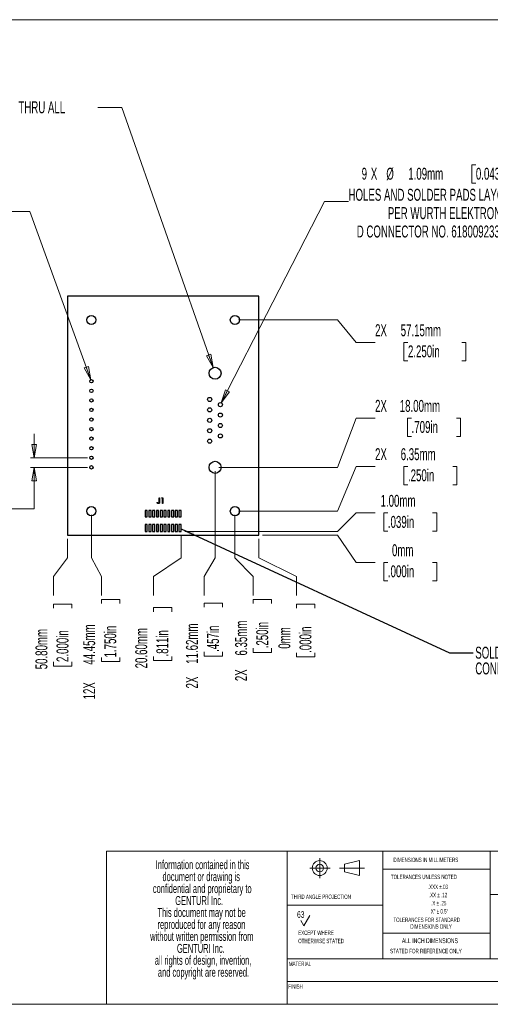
# Model space of a CAD drawing. Header units: millimetres. Extents: x 11 to 423, y 8 to 270.
# Tile 2 of 3: x 158 to 283, y 8 to 270. Entities that reach past the tile are written whole.
import ezdxf

# ---------------------------------------------------------------- set-up
doc = ezdxf.new("R2010")
doc.units = ezdxf.units.MM
doc.styles.add('SLDTEXTSTYLE0', font='TXT', dxfattribs={"width": 0.605})
doc.dimstyles.new('SLDDIMSTYLE0', dxfattribs={"dimtxt": 3.175, "dimasz": 3.556, "dimexe": 0, "dimexo": 0.0625, "dimgap": 0.79375, "dimtad": 0, "dimtih": 1, "dimtoh": 1, "dimdec": 0, "dimrnd": 1e-09, "dimdsep": 46, "dimtxsty": 'SLDTEXTSTYLE0', "dimblk1": 'NONE', "dimblk2": 'NONE', "dimsah": 1, "dimcen": 0.09, "dimadec": 0, "dimazin": 2, "dimtfac": 1, "dimtdec": 0, "dimtofl": 0, "dimtmove": 0, "dimatfit": 3, "dimldrblk": 'NONE', "dimfxl": 1, "dimfrac": 2, "dimtolj": 1, "dimtzin": 12, "dimarcsym": 0})
doc.dimstyles.new('SLDDIMSTYLE1', dxfattribs={"dimtxt": 3.175, "dimasz": 3.556, "dimexe": 0, "dimexo": 0.0625, "dimgap": 0.79375, "dimtad": 0, "dimtih": 1, "dimtoh": 1, "dimrnd": 1e-09, "dimzin": 12, "dimdsep": 46, "dimtxsty": 'SLDTEXTSTYLE0', "dimblk1": 'NONE', "dimblk2": 'NONE', "dimsah": 1, "dimcen": 0.09, "dimadec": 0, "dimazin": 3, "dimtfac": 1, "dimtofl": 0, "dimtmove": 0, "dimatfit": 3, "dimldrblk": 'NONE', "dimfxl": 1, "dimfrac": 2, "dimtolj": 1, "dimtzin": 12, "dimarcsym": 0})
doc.dimstyles.new('SLDDIMSTYLE2', dxfattribs={"dimtxt": 3.175, "dimasz": 3.556, "dimexe": 0, "dimexo": 0.0625, "dimgap": 0.79375, "dimtad": 0, "dimtih": 1, "dimtoh": 1, "dimrnd": 1e-09, "dimzin": 4, "dimdsep": 46, "dimtxsty": 'SLDTEXTSTYLE0', "dimblk1": 'NONE', "dimblk2": 'NONE', "dimsah": 1, "dimcen": 0.09, "dimadec": 0, "dimazin": 1, "dimtfac": 1, "dimtofl": 0, "dimtmove": 0, "dimatfit": 3, "dimldrblk": 'NONE', "dimfxl": 1, "dimfrac": 2, "dimtolj": 1, "dimtzin": 12, "dimarcsym": 0})
doc.dimstyles.new('SLDDIMSTYLE3', dxfattribs={"dimtxt": 3.175, "dimasz": 3.556, "dimexe": 0, "dimexo": 0.0625, "dimgap": 0.79375, "dimtad": 0, "dimtih": 1, "dimtoh": 1, "dimrnd": 1e-09, "dimzin": 4, "dimdsep": 46, "dimtxsty": 'SLDTEXTSTYLE0', "dimblk1": 'NONE', "dimblk2": 'NONE', "dimsah": 1, "dimcen": 0.09, "dimadec": 0, "dimazin": 1, "dimtfac": 1, "dimtofl": 0, "dimtmove": 0, "dimatfit": 3, "dimldrblk": 'NONE', "dimfxl": 1, "dimfrac": 2, "dimtolj": 1, "dimtzin": 12, "dimarcsym": 0})
doc.dimstyles.new('SLDDIMSTYLE4', dxfattribs={"dimtxt": 3.175, "dimasz": 3.556, "dimexe": 0, "dimexo": 0.0625, "dimgap": 0.79375, "dimtad": 0, "dimtih": 1, "dimtoh": 1, "dimdec": 4, "dimrnd": 1e-09, "dimdsep": 46, "dimtxsty": 'SLDTEXTSTYLE0', "dimblk1": 'NONE', "dimblk2": 'CLOSED', "dimsah": 1, "dimcen": 0, "dimadec": 0, "dimazin": 2, "dimtfac": 1, "dimtmove": 0, "dimatfit": 3, "dimldrblk": 'NONE', "dimfxl": 1, "dimfrac": 2, "dimtolj": 1, "dimtzin": 12, "dimarcsym": 0})
doc.dimstyles.new('SLDDIMSTYLE5', dxfattribs={"dimtxt": 3.175, "dimasz": 3.556, "dimexe": 0, "dimexo": 0.0625, "dimgap": 0.79375, "dimtad": 0, "dimtih": 1, "dimtoh": 1, "dimrnd": 1e-09, "dimzin": 12, "dimdsep": 46, "dimtxsty": 'SLDTEXTSTYLE0', "dimblk1": 'CLOSED', "dimblk2": 'CLOSED', "dimsah": 1, "dimcen": 0.09, "dimadec": 0, "dimazin": 3, "dimtfac": 1, "dimtmove": 0, "dimatfit": 0, "dimldrblk": 'CLOSED', "dimfxl": 1, "dimfrac": 2, "dimtolj": 1, "dimtzin": 12, "dimarcsym": 0})
doc.dimstyles.new('SLDDIMSTYLE6', dxfattribs={"dimtxt": 3.175, "dimasz": 3.556, "dimexe": 0, "dimexo": 0.0625, "dimgap": 0.79375, "dimtad": 0, "dimtih": 1, "dimtoh": 1, "dimdec": 4, "dimrnd": 1e-09, "dimzin": 12, "dimdsep": 46, "dimtxsty": 'SLDTEXTSTYLE0', "dimblk1": 'NONE', "dimblk2": 'CLOSED', "dimsah": 1, "dimcen": 0, "dimadec": 0, "dimazin": 3, "dimtfac": 1, "dimtmove": 0, "dimatfit": 3, "dimldrblk": 'NONE', "dimfxl": 1, "dimfrac": 2, "dimtolj": 1, "dimtzin": 12, "dimarcsym": 0})
doc.dimstyles.new('SLDDIMSTYLE7', dxfattribs={"dimtxt": 0.18, "dimasz": 3.556, "dimexe": 0, "dimexo": 0.0625, "dimgap": 0, "dimtad": 0, "dimtih": 1, "dimtoh": 1, "dimdec": 0, "dimrnd": 1e-09, "dimzin": 0, "dimdsep": 46, "dimtxsty": 'Standard', "dimsah": 1, "dimcen": 0.09, "dimadec": 0, "dimazin": 0, "dimtfac": 3.556, "dimtdec": 0, "dimtofl": 0, "dimtmove": 0, "dimatfit": 3, "dimfxl": 1, "dimfrac": 2, "dimtolj": 1, "dimtzin": 0, "dimarcsym": 0})

# ---------------------------------------------------------------- blocks, each defined once
blk = doc.blocks.new('SW_NOTE_1')
at = {"color": 0, "linetype": 'Continuous', "lineweight": 0, "char_height": 2.3813, "attachment_point": 2, "style": 'SLDTEXTSTYLE0'}
for s, insert in [('Information contained in this', (20.2, 3.07)), ('document or drawing is', (19.84, -0.11)), ('confidential and proprietary to', (20.11, -3.28)), ('GENTURI Inc.', (19.29, -6.46)), ('This document may not be', (19.95, -9.63)), ('reproduced for any reason', (19.91, -12.81)), ('without written permission from', (19.99, -15.98)), ('GENTURI Inc.', (19.74, -19.16)), ('all rights of design, invention,', (20.35, -22.33)), ('and copyright are reserved.', (20.44, -25.51))]:
    blk.add_mtext(s, dxfattribs=dict(at, insert=insert))
blk = doc.blocks.new('SW_NOTE_2')
at = {"color": 0, "linetype": 'Continuous', "lineweight": 0, "char_height": 1.1684, "attachment_point": 1, "style": 'SLDTEXTSTYLE0'}
for s, insert in [('EXCEPT WHERE', (0, 1.51)), ('OTHERWISE STATED', (0, -0.66))]:
    blk.add_mtext(s, dxfattribs=dict(at, insert=insert))
blk = doc.blocks.new('SW_NOTE_3')
at = {"color": 0, "linetype": 'Continuous', "lineweight": 0, "char_height": 1.168, "attachment_point": 2, "style": 'SLDTEXTSTYLE0'}
for s, insert in [('.XXX ±.03', (3.56, 1.51)), ('.XX ± .12', (3.58, -0.66)), ('X° ± 0.5°', (3.99, -5)), ('.X ± .25', (3.77, -2.83))]:
    blk.add_mtext(s, dxfattribs=dict(at, insert=insert))
blk = doc.blocks.new('_D')
at = {"color": 7, "linetype": 'Continuous', "lineweight": 18}
for p, q in [((221.11, 126.94), (221.11, 131.94)), ((231.11, 121.94), (221.11, 126.94)), ((231.11, 121.94), (231.11, 116.94)), ((231.12, 113.55), (231.12, 114.64)), ((231.12, 114.64), (235.99, 114.64)), ((235.99, 114.64), (235.99, 113.55)), ((231.12, 101.66), (231.12, 100.57)), ((231.12, 100.57), (235.99, 100.57)), ((235.99, 100.57), (235.99, 101.66))]:
    blk.add_line(p, q, dxfattribs=at)
at = {"color": 7, "linetype": 'Continuous', "lineweight": 18, "char_height": 3.175, "attachment_point": 1, "rotation": 90, "style": 'SLDTEXTSTYLE0'}
for s, insert in [('0mm', (226.3, 102.76)), ('.000in', (231.9, 101.66))]:
    blk.add_mtext(s, dxfattribs=dict(at, insert=insert))
blk = doc.blocks.new('_NONE')
blk = doc.blocks.new('_D_1')
at = {"color": 7, "linetype": 'Continuous', "lineweight": 18}
for p, q in [((214.76, 126.94), (214.76, 138.29)), ((219.64, 121.94), (214.76, 126.94)), ((219.64, 121.94), (219.64, 116.94)), ((219.65, 114.76), (219.65, 115.85)), ((219.65, 115.85), (224.52, 115.85)), ((224.52, 115.85), (224.52, 114.76)), ((219.65, 102.88), (219.65, 101.79)), ((224.52, 101.79), (224.52, 102.88)), ((219.65, 101.79), (224.52, 101.79))]:
    blk.add_line(p, q, dxfattribs=at)
at = {"color": 7, "linetype": 'Continuous', "lineweight": 18, "char_height": 3.175, "attachment_point": 1, "rotation": 90, "style": 'SLDTEXTSTYLE0'}
for s, insert in [('6.35mm', (214.83, 100.94)), ('.250in', (220.43, 102.88)), ('2X', (214.82, 94.15))]:
    blk.add_mtext(s, dxfattribs=dict(at, insert=insert))
blk = doc.blocks.new('_D_2')
at = {"color": 7, "linetype": 'Continuous', "lineweight": 18}
for p, q in [((209.49, 126.94), (209.49, 149.94)), ((206.59, 121.94), (209.49, 126.94)), ((206.59, 121.94), (206.59, 116.94)), ((206.6, 113.8), (206.6, 114.89)), ((206.6, 114.89), (211.47, 114.89)), ((211.47, 114.89), (211.47, 113.8)), ((206.6, 101.91), (206.6, 100.82)), ((206.6, 100.82), (211.47, 100.82)), ((211.47, 100.82), (211.47, 101.91))]:
    blk.add_line(p, q, dxfattribs=at)
at = {"color": 7, "linetype": 'Continuous', "lineweight": 18, "char_height": 3.175, "attachment_point": 1, "rotation": 90, "style": 'SLDTEXTSTYLE0'}
for s, insert in [('11.62mm', (201.77, 98.76)), ('.457in', (207.37, 101.91)), ('2X', (201.77, 92.21))]:
    blk.add_mtext(s, dxfattribs=dict(at, insert=insert))
blk = doc.blocks.new('_D_3')
at = {"color": 7, "linetype": 'Continuous', "lineweight": 18}
for p, q in [((200.51, 126.94), (200.51, 132.94)), ((193.13, 121.94), (200.51, 126.94)), ((193.13, 121.94), (193.13, 116.94)), ((193.13, 112.58), (193.13, 113.67)), ((193.13, 113.67), (198, 113.67)), ((198, 113.67), (198, 112.58)), ((193.13, 100.7), (193.13, 99.61)), ((193.13, 99.61), (198, 99.61)), ((198, 99.61), (198, 100.7))]:
    blk.add_line(p, q, dxfattribs=at)
at = {"color": 7, "linetype": 'Continuous', "lineweight": 18, "char_height": 3.175, "attachment_point": 1, "rotation": 90, "style": 'SLDTEXTSTYLE0'}
for s, insert in [('20.60mm', (188.31, 97.55)), ('.811in', (193.91, 100.7))]:
    blk.add_mtext(s, dxfattribs=dict(at, insert=insert))
blk = doc.blocks.new('_D_4')
at = {"color": 7, "linetype": 'Continuous', "lineweight": 18}
for p, q in [((176.66, 126.94), (176.66, 138.29)), ((179.3, 121.94), (176.66, 126.94)), ((179.3, 121.94), (179.3, 116.94)), ((179.3, 114.76), (179.3, 115.85)), ((179.3, 115.85), (184.18, 115.85)), ((184.18, 115.85), (184.18, 114.76)), ((179.3, 100.45), (179.3, 99.36)), ((184.18, 99.36), (184.18, 100.45)), ((179.3, 99.36), (184.18, 99.36))]:
    blk.add_line(p, q, dxfattribs=at)
at = {"color": 7, "linetype": 'Continuous', "lineweight": 18, "char_height": 3.175, "attachment_point": 1, "rotation": 90, "style": 'SLDTEXTSTYLE0'}
for s, insert in [('44.45mm', (174.48, 98.52)), ('1.750in', (180.08, 100.45)), ('12X', (174.48, 89.3))]:
    blk.add_mtext(s, dxfattribs=dict(at, insert=insert))
blk = doc.blocks.new('_D_5')
at = {"color": 7, "linetype": 'Continuous', "lineweight": 18}
for p, q in [((170.31, 126.94), (170.31, 131.94)), ((166.62, 121.94), (170.31, 126.94)), ((166.62, 121.94), (166.62, 116.94)), ((166.62, 113.55), (166.62, 114.64)), ((166.62, 114.64), (171.5, 114.64)), ((171.5, 114.64), (171.5, 113.55)), ((166.62, 99.24), (166.62, 98.15)), ((166.62, 98.15), (171.5, 98.15)), ((171.5, 98.15), (171.5, 99.24))]:
    blk.add_line(p, q, dxfattribs=at)
at = {"color": 7, "linetype": 'Continuous', "lineweight": 18, "char_height": 3.175, "attachment_point": 1, "rotation": 90, "style": 'SLDTEXTSTYLE0'}
for s, insert in [('50.80mm', (161.8, 97.3)), ('2.000in', (167.4, 99.24))]:
    blk.add_mtext(s, dxfattribs=dict(at, insert=insert))
blk = doc.blocks.new('_D_6')
at = {"color": 7, "linetype": 'Continuous', "lineweight": 18}
for p, q in [((241.98, 132.94), (222.11, 132.94)), ((246.98, 125.69), (241.98, 132.94)), ((246.98, 125.69), (251.98, 125.69)), ((255.38, 125.69), (254.29, 125.69)), ((254.29, 125.69), (254.29, 120.82)), ((267.26, 125.69), (268.35, 125.69)), ((268.35, 125.69), (268.35, 120.82)), ((254.29, 120.82), (255.38, 120.82)), ((268.35, 120.82), (267.26, 120.82))]:
    blk.add_line(p, q, dxfattribs=at)
at = {"color": 7, "linetype": 'Continuous', "lineweight": 18, "char_height": 3.175, "attachment_point": 1, "style": 'SLDTEXTSTYLE0'}
for s, insert in [('0mm', (256.47, 130.51)), ('.000in', (255.38, 124.91))]:
    blk.add_mtext(s, dxfattribs=dict(at, insert=insert))
blk = doc.blocks.new('_D_7')
at = {"color": 7, "linetype": 'Continuous', "lineweight": 18}
for p, q in [((246.98, 138.83), (241.98, 133.94)), ((246.98, 138.83), (251.98, 138.83)), ((255.38, 138.82), (254.29, 138.82)), ((254.29, 138.82), (254.29, 133.95)), ((267.26, 138.82), (268.35, 138.82)), ((268.35, 138.82), (268.35, 133.95)), ((241.98, 133.94), (201.51, 133.94)), ((254.29, 133.95), (255.38, 133.95)), ((268.35, 133.95), (267.26, 133.95))]:
    blk.add_line(p, q, dxfattribs=at)
at = {"color": 7, "linetype": 'Continuous', "lineweight": 18, "char_height": 3.175, "attachment_point": 1, "style": 'SLDTEXTSTYLE0'}
for s, insert in [('1.00mm', (253.44, 143.64)), ('.039in', (255.38, 138.04))]:
    blk.add_mtext(s, dxfattribs=dict(at, insert=insert))
blk = doc.blocks.new('_D_8')
at = {"color": 7, "linetype": 'Continuous', "lineweight": 18}
for p, q in [((246.98, 151.21), (241.98, 139.29)), ((246.98, 151.21), (251.98, 151.21)), ((260.71, 151.2), (259.62, 151.2)), ((259.62, 151.2), (259.62, 146.33)), ((272.6, 151.2), (273.69, 151.2)), ((273.69, 151.2), (273.69, 146.33)), ((259.62, 146.33), (260.71, 146.33)), ((273.69, 146.33), (272.6, 146.33)), ((241.98, 139.29), (215.76, 139.29))]:
    blk.add_line(p, q, dxfattribs=at)
at = {"color": 7, "linetype": 'Continuous', "lineweight": 18, "char_height": 3.175, "attachment_point": 1, "style": 'SLDTEXTSTYLE0'}
for s, insert in [('2X', (251.98, 156.03)), ('6.35mm', (258.78, 156.02)), ('.250in', (260.71, 150.42))]:
    blk.add_mtext(s, dxfattribs=dict(at, insert=insert))
blk = doc.blocks.new('_D_9')
at = {"color": 7, "linetype": 'Continuous', "lineweight": 18}
for p, q in [((246.98, 164.04), (241.98, 150.94)), ((246.98, 164.04), (251.98, 164.04)), ((261.68, 164.03), (260.59, 164.03)), ((260.59, 164.03), (260.59, 159.16)), ((273.56, 164.03), (274.65, 164.03)), ((274.65, 164.03), (274.65, 159.16)), ((260.59, 159.16), (261.68, 159.16)), ((274.65, 159.16), (273.56, 159.16)), ((241.98, 150.94), (210.49, 150.94))]:
    blk.add_line(p, q, dxfattribs=at)
at = {"color": 7, "linetype": 'Continuous', "lineweight": 18, "char_height": 3.175, "attachment_point": 1, "style": 'SLDTEXTSTYLE0'}
for s, insert in [('2X', (251.98, 168.86)), ('18.00mm', (258.53, 168.85)), ('.709in', (261.68, 163.25))]:
    blk.add_mtext(s, dxfattribs=dict(at, insert=insert))
blk = doc.blocks.new('_D_10')
at = {"color": 7, "linetype": 'Continuous', "lineweight": 18}
for p, q in [((241.98, 190.09), (215.76, 190.09)), ((246.98, 184.12), (241.98, 190.09)), ((246.98, 184.12), (251.98, 184.12)), ((260.71, 184.12), (259.62, 184.12)), ((259.62, 184.12), (259.62, 179.24)), ((275.02, 184.12), (276.11, 184.12)), ((276.11, 184.12), (276.11, 179.24)), ((259.62, 179.24), (260.71, 179.24)), ((276.11, 179.24), (275.02, 179.24))]:
    blk.add_line(p, q, dxfattribs=at)
at = {"color": 7, "linetype": 'Continuous', "lineweight": 18, "char_height": 3.175, "attachment_point": 1, "style": 'SLDTEXTSTYLE0'}
for s, insert in [('2X', (251.98, 188.95)), ('57.15mm', (258.78, 188.94)), ('2.250in', (260.71, 183.34))]:
    blk.add_mtext(s, dxfattribs=dict(at, insert=insert))
blk = doc.blocks.new('_CLOSED')
at = {"color": 0, "linetype": 'ByBlock', "lineweight": -2}
for p, q in [((-1, 0.166667), (0, 0)), ((-1, 0.166667), (-1, -0.166667)), ((0, 0), (-1, -0.166667)), ((0, 0), (-1, 0))]:
    blk.add_line(p, q, dxfattribs=at)
blk = doc.blocks.new('_D_11')
at = {"color": 7, "linetype": 'Continuous', "lineweight": 18}
for p, q in [((111.58, 228.62), (110.48, 228.62)), ((110.48, 228.62), (110.48, 223.75)), ((125.89, 228.62), (126.98, 228.62)), ((126.98, 228.62), (126.98, 223.75)), ((110.48, 223.75), (111.58, 223.75)), ((126.98, 223.75), (125.89, 223.75)), ((160.32, 218.87), (153.97, 218.87)), ((176.51, 174.22), (160.32, 218.87))]:
    blk.add_line(p, q, dxfattribs=at)
at = {"color": 7, "linetype": 'Continuous', "lineweight": 18, "xscale": 3.556, "yscale": 3.556, "rotation": 289.9333431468}
blk.add_blockref('_CLOSED', (176.51, 174.22, -0.82), dxfattribs=at)
at = {"color": 7, "linetype": 'Continuous', "lineweight": 18, "attachment_point": 1, "style": 'SLDTEXTSTYLE0'}
for s, insert, char_height in [('10', (78.82, 227.84), 3.175), ('X', (83.67, 227.84), 3.17), ('%%c', (87.8, 227.83), 3.175), ('0.89mm', (93.62, 227.84), 3.175), ('0.035in', (111.58, 227.84), 3.175), ('THRU ALL', (129.26, 227.84), 3.175), ('HOLES AND SOLDER PADS LAYOUT', (76.54, 222.24), 3.175), ('PER TE CONNECTIVITY CONNECTOR', (75.22, 217.37), 3.175), ('NO. 5-1036399-9', (97.75, 212.49), 3.175)]:
    blk.add_mtext(s, dxfattribs=dict(at, insert=insert, char_height=char_height))
blk = doc.blocks.new('_D_12')
at = {"color": 7, "linetype": 'Continuous', "lineweight": 18}
for p, q in [((161.48, 153.48), (161.48, 159.83)), ((175.66, 153.48), (160.48, 153.48)), ((175.66, 150.94), (160.48, 150.94)), ((161.48, 139.96), (161.48, 150.94)), ((137.67, 139.95), (136.58, 139.95)), ((136.58, 139.95), (136.58, 135.08)), ((149.55, 139.95), (150.64, 139.95)), ((150.64, 139.95), (150.64, 135.08)), ((155.13, 139.96), (161.48, 139.96)), ((136.58, 135.08), (137.67, 135.08)), ((150.64, 135.08), (149.55, 135.08))]:
    blk.add_line(p, q, dxfattribs=at)
at = {"color": 7, "linetype": 'Continuous', "lineweight": 18, "xscale": 3.556, "yscale": 3.556}
for p, rotation in [((161.48, 153.48, -0.82), 270), ((161.48, 150.94, -0.82), 90)]:
    blk.add_blockref('_CLOSED', p, dxfattribs=dict(at, rotation=rotation))
at = {"color": 7, "linetype": 'Continuous', "lineweight": 18, "char_height": 3.175, "attachment_point": 1, "style": 'SLDTEXTSTYLE0'}
for s, insert in [('2.54mm', (135.73, 144.77)), ('.100in', (137.67, 139.17))]:
    blk.add_mtext(s, dxfattribs=dict(at, insert=insert))
blk = doc.blocks.new('_D_13')
at = {"color": 7, "linetype": 'Continuous', "lineweight": 18}
for p, q in [((139.59, 248.95), (138.5, 248.95)), ((138.5, 248.95), (138.5, 244.08)), ((153.9, 248.95), (154.99, 248.95)), ((154.99, 248.95), (154.99, 244.08)), ((184.73, 246.51), (178.38, 246.51)), ((208.96, 177.44), (184.73, 246.51)), ((138.5, 244.08), (139.59, 244.08)), ((154.99, 244.08), (153.9, 244.08))]:
    blk.add_line(p, q, dxfattribs=at)
at = {"color": 7, "linetype": 'Continuous', "lineweight": 18, "xscale": 3.556, "yscale": 3.556, "rotation": 289.3315020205}
blk.add_blockref('_CLOSED', (208.96, 177.44, -0.82), dxfattribs=at)
at = {"color": 7, "linetype": 'Continuous', "lineweight": 18, "attachment_point": 1, "style": 'SLDTEXTSTYLE0'}
for s, insert, char_height in [('2', (109.26, 248.17), 3.17), ('X', (111.69, 248.17), 3.17), ('%%c', (115.81, 248.16), 3.175), ('3.20mm', (121.63, 248.17), 3.175), ('0.126in', (139.59, 248.17), 3.175), ('THRU ALL', (157.28, 248.17), 3.175)]:
    blk.add_mtext(s, dxfattribs=dict(at, insert=insert, char_height=char_height))
blk = doc.blocks.new('_D_14')
at = {"color": 7, "linetype": 'Continuous', "lineweight": 18}
for p, q in [((278.75, 231.31), (277.66, 231.31)), ((277.66, 231.31), (277.66, 226.44)), ((293.06, 231.31), (294.15, 231.31)), ((294.15, 231.31), (294.15, 226.44)), ((277.66, 226.44), (278.75, 226.44)), ((294.15, 226.44), (293.06, 226.44)), ((211.16, 168.08), (238.58, 221.56)), ((238.58, 221.56), (244.93, 221.56))]:
    blk.add_line(p, q, dxfattribs=at)
at = {"color": 7, "linetype": 'Continuous', "lineweight": 18, "xscale": 3.556, "yscale": 3.556, "rotation": 242.8609225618}
blk.add_blockref('_CLOSED', (211.16, 168.08, -0.82), dxfattribs=at)
at = {"color": 7, "linetype": 'Continuous', "lineweight": 18, "attachment_point": 1, "style": 'SLDTEXTSTYLE0'}
for s, insert, char_height in [('9', (248.42, 230.53), 3.17), ('X', (250.85, 230.53), 3.17), ('%%c', (254.97, 230.52), 3.175), ('1.09mm', (260.79, 230.53), 3.175), ('0.043in', (278.75, 230.53), 3.175), ('THRU ALL', (296.43, 230.53), 3.175), ('HOLES AND SOLDER PADS LAYOUT', (244.93, 224.93), 3.175), ('PER WURTH ELEKTRONIK', (255.36, 220.06), 3.175), ('D CONNECTOR NO. 618009233821', (247.11, 215.18), 3.175)]:
    blk.add_mtext(s, dxfattribs=dict(at, insert=insert, char_height=char_height))
blk = doc.blocks.new('SW_NOTE_4')
at = {"color": 0, "linetype": 'Continuous', "lineweight": 0, "char_height": 3.175, "attachment_point": 1, "style": 'SLDTEXTSTYLE0'}
for s, insert in [('SOLDER PADS LAYOUT PER MOLEX', (0.53, 1.61)), ('CONNECTOR NO. 52610-1072', (0.53, -2.57))]:
    blk.add_mtext(s, dxfattribs=dict(at, insert=insert))

msp = doc.modelspace()

# ---------------------------------------------------------------- linework, layer by layer
at = {"color": 7, "linetype": 'Continuous', "lineweight": 18}
for p, q in [((10.87306, 269.85291), (423.03369, 269.85291)), ((180.70099, 48.94901), (334.13369, 48.94901)), ((180.70099, 48.94901), (180.70099, 8.30901)), ((228.59669, 20.37401), (228.59669, 48.94901)), ((228.59669, 20.37401), (228.59669, 48.94901)), ((237.27808, 41.85829), (237.27808, 47.14479)), ((253.99669, 20.37401), (253.99669, 48.94901)), ((282.57774, 20.37401), (282.57169, 48.94901)), ((234.63496, 44.50142), (240.08125, 44.50142)), ((242.56458, 44.50142), (249.17265, 44.50142)), ((243.88614, 45.49278), (247.85108, 46.48389)), ((243.88614, 45.49278), (243.88614, 43.51031)), ((247.85108, 46.48389), (247.85108, 42.5192)), ((243.88614, 43.51031), (247.85108, 42.5192)), ((253.99669, 44.19921), (282.57169, 44.19921)), ((282.57169, 37.51901), (334.13369, 37.51901)), ((228.59669, 34.67421), (253.99669, 34.67421)), ((233.07367, 29.19474), (234.65943, 31.94175)), ((232.28081, 30.56825), (233.07367, 29.19474)), ((253.99669, 27.18121), (282.57169, 27.18121)), ((334.13369, 20.37401), (228.59669, 20.37401)), ((228.59669, 20.37401), (228.59669, 8.30901)), ((228.59669, 14.34151), (334.13369, 14.34151)), ((10.87306, 8.30901), (423.03369, 8.30901))]:
    msp.add_line(p, q, dxfattribs=at)
at = {"color": 7, "linetype": 'Continuous', "lineweight": 25}
for p, q in [((221.11213, 196.44429), (170.31213, 196.44429)), ((170.31213, 196.44429), (170.31213, 132.94429)), ((221.11213, 132.94429), (221.11213, 196.44429)), ((194.07263, 141.50948), (194.15195, 141.62487)), ((194.64955, 142.87487), (194.78416, 142.87487)), ((194.64955, 141.87697), (194.64955, 142.87487)), ((194.78416, 142.87487), (194.78416, 141.86195)), ((195.26493, 142.72102), (195.35297, 142.87487)), ((195.4957, 142.72102), (195.26493, 142.72102)), ((195.35297, 142.87487), (195.63032, 142.87487)), ((195.4957, 141.37487), (195.4957, 142.72102)), ((195.63032, 141.37487), (195.4957, 141.37487)), ((195.63032, 142.87487), (195.63032, 141.37487)), ((190.91213, 139.44429), (190.91213, 137.79429)), ((191.51213, 139.44429), (190.91213, 139.44429)), ((191.51213, 137.79429), (191.51213, 139.44429)), ((192.51213, 139.44429), (191.91213, 139.44429)), ((191.91213, 139.44429), (191.91213, 137.79429)), ((192.51213, 137.79429), (192.51213, 139.44429)), ((193.51213, 139.44429), (192.91213, 139.44429)), ((192.91213, 139.44429), (192.91213, 137.79429)), ((193.51213, 137.79429), (193.51213, 139.44429)), ((194.51213, 139.44429), (193.91213, 139.44429)), ((193.91213, 139.44429), (193.91213, 137.79429)), ((194.51213, 137.79429), (194.51213, 139.44429)), ((195.51213, 139.44429), (194.91213, 139.44429)), ((194.91213, 139.44429), (194.91213, 137.79429)), ((195.51213, 137.79429), (195.51213, 139.44429)), ((196.51213, 139.44429), (195.91213, 139.44429)), ((195.91213, 139.44429), (195.91213, 137.79429)), ((196.51213, 137.79429), (196.51213, 139.44429)), ((197.51213, 139.44429), (196.91213, 139.44429)), ((196.91213, 139.44429), (196.91213, 137.79429)), ((197.51213, 137.79429), (197.51213, 139.44429)), ((198.51213, 139.44429), (197.91213, 139.44429)), ((197.91213, 139.44429), (197.91213, 137.79429)), ((198.51213, 137.79429), (198.51213, 139.44429)), ((199.51213, 139.44429), (198.91213, 139.44429)), ((198.91213, 139.44429), (198.91213, 137.79429)), ((199.51213, 137.79429), (199.51213, 139.44429)), ((200.51213, 139.44429), (199.91213, 139.44429)), ((199.91213, 139.44429), (199.91213, 137.79429)), ((200.51213, 137.79429), (200.51213, 139.44429)), ((190.91213, 137.79429), (191.51213, 137.79429)), ((191.91213, 137.79429), (192.51213, 137.79429)), ((192.91213, 137.79429), (193.51213, 137.79429)), ((193.91213, 137.79429), (194.51213, 137.79429)), ((194.91213, 137.79429), (195.51213, 137.79429)), ((195.91213, 137.79429), (196.51213, 137.79429)), ((196.91213, 137.79429), (197.51213, 137.79429)), ((197.91213, 137.79429), (198.51213, 137.79429)), ((198.91213, 137.79429), (199.51213, 137.79429)), ((199.91213, 137.79429), (200.51213, 137.79429)), ((191.51213, 135.79429), (190.91213, 135.79429)), ((190.91213, 135.79429), (190.91213, 133.94429)), ((190.91213, 133.94429), (191.51213, 133.94429)), ((191.51213, 133.94429), (191.51213, 135.79429)), ((192.51213, 135.79429), (191.91213, 135.79429)), ((191.91213, 135.79429), (191.91213, 133.94429)), ((191.91213, 133.94429), (192.51213, 133.94429)), ((192.51213, 133.94429), (192.51213, 135.79429)), ((193.51213, 135.79429), (192.91213, 135.79429)), ((192.91213, 135.79429), (192.91213, 133.94429)), ((192.91213, 133.94429), (193.51213, 133.94429)), ((193.51213, 133.94429), (193.51213, 135.79429)), ((194.51213, 135.79429), (193.91213, 135.79429)), ((193.91213, 135.79429), (193.91213, 133.94429)), ((193.91213, 133.94429), (194.51213, 133.94429)), ((194.51213, 133.94429), (194.51213, 135.79429)), ((195.51213, 135.79429), (194.91213, 135.79429)), ((194.91213, 135.79429), (194.91213, 133.94429)), ((194.91213, 133.94429), (195.51213, 133.94429)), ((195.51213, 133.94429), (195.51213, 135.79429)), ((196.51213, 135.79429), (195.91213, 135.79429)), ((195.91213, 135.79429), (195.91213, 133.94429)), ((195.91213, 133.94429), (196.51213, 133.94429)), ((196.51213, 133.94429), (196.51213, 135.79429)), ((197.51213, 135.79429), (196.91213, 135.79429)), ((196.91213, 135.79429), (196.91213, 133.94429)), ((196.91213, 133.94429), (197.51213, 133.94429)), ((197.51213, 133.94429), (197.51213, 135.79429)), ((198.51213, 135.79429), (197.91213, 135.79429)), ((197.91213, 135.79429), (197.91213, 133.94429)), ((197.91213, 133.94429), (198.51213, 133.94429)), ((198.51213, 133.94429), (198.51213, 135.79429)), ((199.51213, 135.79429), (198.91213, 135.79429)), ((198.91213, 135.79429), (198.91213, 133.94429)), ((198.91213, 133.94429), (199.51213, 133.94429)), ((199.51213, 133.94429), (199.51213, 135.79429)), ((200.51213, 135.79429), (199.91213, 135.79429)), ((199.91213, 135.79429), (199.91213, 133.94429)), ((199.91213, 133.94429), (200.51213, 133.94429)), ((200.51213, 133.94429), (200.51213, 135.79429)), ((170.31213, 132.94429), (221.11213, 132.94429))]:
    msp.add_line(p, q, dxfattribs=at)
for centre, radius in [((176.66213, 190.09429), 1.2192), ((214.76213, 190.09429), 1.2192), ((209.49213, 175.93429), 1.6), ((176.66213, 173.80429), 0.4445), ((176.66213, 171.26429), 0.4445), ((176.66213, 168.72429), 0.4445), ((208.07213, 168.97929), 0.545), ((210.91213, 167.59429), 0.545), ((176.66213, 166.18429), 0.4445), ((208.07213, 166.20929), 0.545), ((210.91213, 164.82429), 0.545), ((176.66213, 163.64429), 0.4445), ((208.07213, 163.43929), 0.545), ((210.91213, 162.05429), 0.545), ((176.66213, 161.10429), 0.4445), ((208.07213, 160.66929), 0.545), ((210.91213, 159.28429), 0.545), ((176.66213, 158.56429), 0.4445), ((208.07213, 157.89929), 0.545), ((176.66213, 156.02429), 0.4445), ((176.66213, 153.48429), 0.4445), ((209.49213, 150.94429), 1.6), ((176.66213, 150.94429), 0.4445), ((176.66213, 139.29429), 1.2192), ((214.76213, 139.29429), 1.2192)]:
    msp.add_circle(centre, radius, dxfattribs=at)
at = {"color": 7, "linetype": 'Continuous', "lineweight": 18}
for radius in [1.98247, 0.99111]:
    msp.add_circle((237.27808, 44.50142), radius, dxfattribs=at)
at = {"color": 7, "linetype": 'Continuous', "lineweight": 25}
for points, knots in [([(194.43441, 141.33641), (194.41985, 141.33687), (194.39057, 141.3378), (194.34699, 141.3454), (194.30353, 141.3571), (194.25996, 141.37425), (194.21543, 141.39756), (194.16933, 141.42807), (194.12106, 141.46571), (194.08927, 141.49444), (194.07263, 141.50948)], [0, 0, 0, 0, 0.106070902, 0.21342168, 0.321685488, 0.433857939, 0.554081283, 0.687587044, 0.83646585, 1, 1, 1, 1]), ([(194.15195, 141.62487), (194.17025, 141.61225), (194.20481, 141.58842), (194.2556, 141.55776), (194.3006, 141.53148), (194.33003, 141.51809), (194.34366, 141.51189)], [0, 0, 0, 0, 0.299184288, 0.564898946, 0.798547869, 1, 1, 1, 1]), ([(194.34366, 141.51189), (194.35192, 141.50865), (194.36813, 141.50229), (194.39292, 141.4952), (194.41756, 141.49133), (194.43389, 141.49061), (194.44192, 141.49025)], [0, 0, 0, 0, 0.262951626, 0.515706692, 0.762109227, 1, 1, 1, 1]), ([(194.78416, 141.86195), (194.78403, 141.84322), (194.78377, 141.80725), (194.78235, 141.75545), (194.77972, 141.70815), (194.77589, 141.66524), (194.77078, 141.62686), (194.76494, 141.59271), (194.75786, 141.56308), (194.7472, 141.52981), (194.72973, 141.49332), (194.70343, 141.45391), (194.67076, 141.41944), (194.63292, 141.3895), (194.58957, 141.36565), (194.54161, 141.34852), (194.48934, 141.33808), (194.45308, 141.33697), (194.43441, 141.33641)], [0, 0, 0, 0, 0.077360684, 0.148541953, 0.214007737, 0.272994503, 0.326409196, 0.373880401, 0.416019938, 0.45212552, 0.518001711, 0.58236693, 0.647043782, 0.713330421, 0.78091197, 0.850394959, 0.922922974, 1, 1, 1, 1]), ([(194.44192, 141.49025), (194.45228, 141.49069), (194.47277, 141.49156), (194.50254, 141.49921), (194.53102, 141.51088), (194.55719, 141.52798), (194.58131, 141.54831), (194.60122, 141.57289), (194.61781, 141.60013), (194.6278, 141.62592), (194.63416, 141.64944), (194.6382, 141.67105), (194.64173, 141.69632), (194.64481, 141.72528), (194.64661, 141.75797), (194.64863, 141.79432), (194.64936, 141.8344), (194.64948, 141.86235), (194.64955, 141.87697)], [0, 0, 0, 0, 0.062326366, 0.123196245, 0.18403622, 0.246964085, 0.310699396, 0.373267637, 0.43658758, 0.502124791, 0.539004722, 0.583255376, 0.634446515, 0.692676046, 0.758570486, 0.831658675, 0.911917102, 1, 1, 1, 1])]:
    msp.add_open_spline(points, degree=3, knots=knots, dxfattribs=at)

# ---------------------------------------------------------------- block references
at = {"color": 7, "linetype": 'Continuous', "lineweight": 0}
for name, p in [('SW_NOTE_4', (278.05864, 101.68796)), ('SW_NOTE_1', (185.98137, 43.5232)), ('SW_NOTE_3', (265.117, 38.58576)), ('SW_NOTE_2', (231.57318, 26.37824))]:
    msp.add_blockref(name, p, dxfattribs=at)

# ---------------------------------------------------------------- texts
at = {"color": 7, "linetype": 'Continuous', "lineweight": 0, "attachment_point": 1, "style": 'SLDTEXTSTYLE0'}
for s, insert, char_height in [('DIMENSIONS IN MILLIMETERS', (256.8596, 47.26445), 1.1684), ('TOLERANCES UNLESS NOTED', (256.18067, 42.72927), 1.1684), ('THIRD ANGLE PROJECTION', (229.67286, 37.4616), 1.1684), ('63', (231.26523, 33.04009), 1.7526), ('TOLERANCES FOR STANDARD', (256.8596, 31.33123), 1.1684), ('DIMENSIONS ONLY', (261.34617, 29.56625), 1.1684), ('ALL INCH DIMENSIONS', (259.1045, 25.87788), 1.3229167), ('STATED FOR REFERENCE ONLY', (255.95089, 23.05285), 1.1938), ('MATERIAL', (229.08979, 19.64928), 1.1684), ('FINISH', (228.91589, 13.6165), 1.1684)]:
    msp.add_mtext(s, dxfattribs=dict(at, insert=insert, char_height=char_height))

# ---------------------------------------------------------------- dimensions: what is measured, and where the dimension line sits
at = {"color": 7, "linetype": 'Continuous', "lineweight": 18}
for p1, p2, text, dimstyle, picture, middle in [((210.02179, 174.42449), (208.96248, 177.44408), '2X <> THRU ALL\\P', 'SLDDIMSTYLE6', '_D_13', (143.8231, 246.51499)), ((210.66353, 167.10929), (211.16074, 168.07928), '9X <> THRU ALL\\PHOLES AND SOLDER PADS LAYOUT\\PPER WURTH ELEKTRONIK\\PD CONNECTOR NO. 618009233821', 'SLDDIMSTYLE6', '_D_14', (282.97989, 221.5638)), ((176.81367, 173.38642), (176.51059, 174.22216), '10X <> THRU ALL\\PHOLES AND SOLDER PADS LAYOUT\\PPER TE CONNECTIVITY CONNECTOR\\PNO. 5-1036399-9', 'SLDDIMSTYLE4', '_D_11', (114.5931, 218.87385))]:
    dim = msp.add_diameter_dim_2p(p1=p1, p2=p2, text=text, dimstyle=dimstyle, dxfattribs=at)
    dim.commit()
    dim.dimension.update_dxf_attribs({"geometry": picture, "text_midpoint": middle, "dimtype": 163})
for feature_location, offset, dtype, text, dimstyle, picture, middle in [((214.76213, 190.09429), (37.2201, -5.97231), 0, '2X <>', 'SLDDIMSTYLE1', '_D_10', (264.59404, 184.12198)), ((209.49213, 150.94429), (42.4901, 13.09473), 0, '2X <>', 'SLDDIMSTYLE3', '_D_9', (264.34709, 164.03901)), ((214.76213, 139.29429), (37.2201, 11.91254), 0, '2X <>', 'SLDDIMSTYLE1', '_D_8', (263.38137, 151.20682)), ((209.49213, 150.94429), (-2.9015, -34), 1, '2X <>', 'SLDDIMSTYLE1', '_D_2', (206.59063, 104.57942)), ((176.66213, 139.29429), (2.63773, -22.35), 1, '12X <>', 'SLDDIMSTYLE1', '_D_4', (179.29986, 103.11981)), ((214.76213, 139.29429), (4.87979, -22.35), 1, '2X <>', 'SLDDIMSTYLE1', '_D_1', (219.64192, 105.54515))]:
    dim = msp.add_ordinate_dim(feature_location=feature_location, offset=offset, dtype=dtype, origin=(221.11213, 132.94429), text=text, dimstyle=dimstyle, dxfattribs=at)
    dim.commit()
    dim.dimension.update_dxf_attribs({"geometry": picture, "text_midpoint": middle})
dim = msp.add_linear_dim(base=(161.47861, 153.48429), p1=(176.66213, 150.94429), p2=(176.66213, 153.48429), angle=90, dimstyle='SLDDIMSTYLE5', dxfattribs=at)
dim.commit()
dim.dimension.update_dxf_attribs({"geometry": '_D_12', "text_midpoint": (161.47861, 139.95698), "dimtype": 160})
for feature_location, offset, dtype, origin, dimstyle, picture, middle in [((200.51213, 133.94429), (51.4701, 4.88353), 0, (221.11213, 132.94429), 'SLDDIMSTYLE2', '_D_7', (261.31982, 138.82781)), ((200.51213, 133.94429), (-7.38563, -17), 1, (221.11213, 132.94429), 'SLDDIMSTYLE2', '_D_3', (193.1265, 106.64097)), ((170.31213, 132.94429), (-3.69282, -16), 1, (221.11213, 132.94429), 'SLDDIMSTYLE3', '_D_5', (166.61932, 106.39402)), ((221.1121326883, 132.9442852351), (10, -16), 1, (221.1121326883, 132.9442852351), 'SLDDIMSTYLE0', '_D', (231.1121326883, 107.606697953)), ((221.1121326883, 132.9442852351), (30.8700997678, -7.2507783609), 0, (221.1121326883, 132.9442852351), 'SLDDIMSTYLE0', '_D_6', (261.3198197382, 125.6935068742))]:
    dim = msp.add_ordinate_dim(feature_location=feature_location, offset=offset, dtype=dtype, origin=origin, dimstyle=dimstyle, dxfattribs=at)
    dim.commit()
    dim.dimension.update_dxf_attribs({"geometry": picture, "text_midpoint": middle})

# ---------------------------------------------------------------- leaders
at = {"color": 7, "linetype": 'Continuous', "lineweight": 0}
msp.add_leader([(200.51213, 134.60226), (271.70864, 101.68796), (278.05864, 101.68796)], dimstyle='SLDDIMSTYLE7', dxfattribs=at)

doc.saveas('drawing.dxf')
